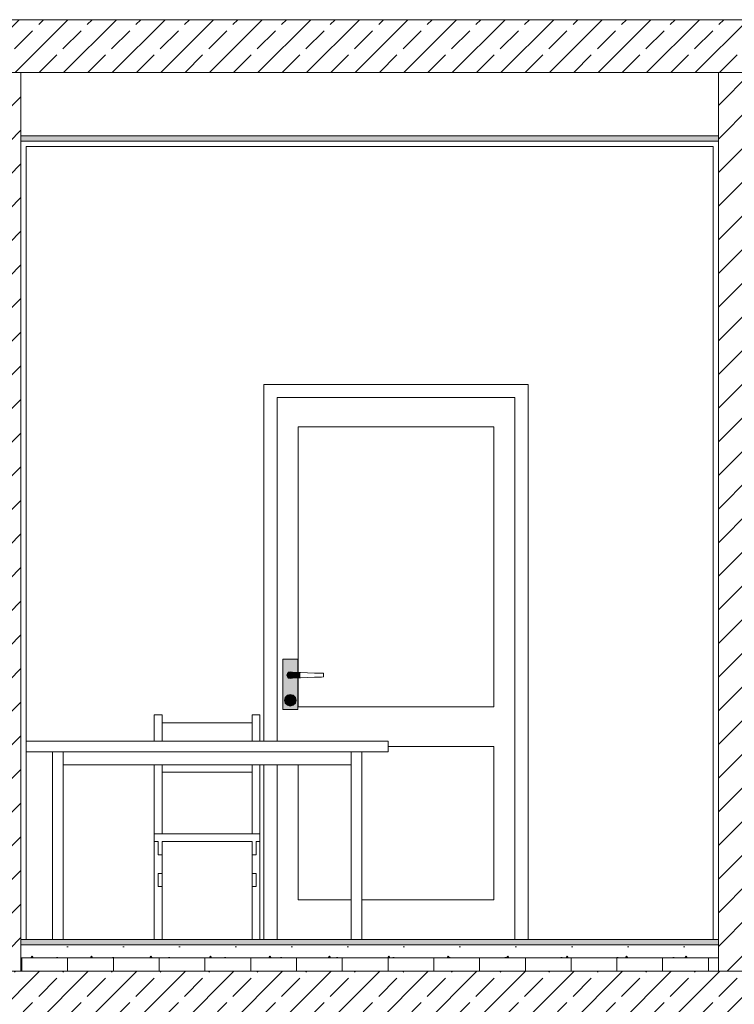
# Model space of a CAD drawing. Header units: millimetres. Extents: x -101298 to -58298, y 45839 to 66839.
# Tile 9 of 124: x -93972 to -91268, y 53424 to 57149. Entities that reach past the tile are written whole.
import ezdxf

# ---------------------------------------------------------------- set-up
doc = ezdxf.new("R2010")
doc.units = ezdxf.units.MM
doc.header["$MEASUREMENT"] = 0
for name, color, linetype, lineweight in [('Nowe_Konstrukcja - Stropy_Nr_pióra__21', 7, 'Continuous', 20), ('Nowe_Konstrukcja - Stropy_Nr_pióra__3', 7, 'Continuous', 13), ('Nowe_Konstrukcja - Ściany zew_Nr_pióra__106', 252, 'Continuous', 13), ('Nowe_Konstrukcja - Ściany zew_Nr_pióra__18', 9, 'Continuous', 15), ('Nowe_Konstrukcja - Ściany zew_Nr_pióra__19', 255, 'Continuous', 0), ('Nowe_Konstrukcja - Ściany zew_Nr_pióra__21', 7, 'Continuous', 20), ('Nowe_Konstrukcja - Ściany zew_Nr_pióra__3', 7, 'Continuous', 13), ('Nowe_Wnętrze - Umeblowanie_Nr_pióra__3', 7, 'Continuous', 13)]:
    doc.layers.add(name, color=color, linetype=linetype, lineweight=lineweight)
for name, color, linetype, lineweight, true_color in [('Nowe_Konstrukcja - Stropy_Nr_pióra__23', 7, 'Continuous', 13, 0x858585), ('Nowe_Konstrukcja - Ściany zew_Nr_pióra__102', 7, 'Continuous', 13, 0x3e3e3e), ('Nowe_Konstrukcja - Ściany zew_Nr_pióra__142', 7, 'Continuous', 0, 0xe8e8e8), ('Nowe_Konstrukcja - Ściany zew_Nr_pióra__23', 7, 'Continuous', 13, 0x858585), ('Nowe_Konstrukcja - Ściany zew_Nr_pióra__61', 7, 'Continuous', 18, 0x6a6a6a), ('Nowe_Konstrukcja - Ściany zew_Nr_pióra__62', 7, 'Continuous', 18, 0xaaaaaa)]:
    doc.layers.add(name, color=color, linetype=linetype, lineweight=lineweight, true_color=true_color)
pattern_1 = [(45, (0, 0), (-63.63961, 63.63961), [])]
pattern_2 = [(45, (0, 0), (-91.92388, 91.92388), []), (45, (-45.96, 45.96), (-91.92388, 91.92388), [97.5, -32.5])]

msp = doc.modelspace()

# ---------------------------------------------------------------- hatches: boundary and pattern name
at = {"layer": 'Nowe_Konstrukcja - Stropy_Nr_pióra__23', "linetype": 'Continuous', "lineweight": 13, "true_color": 0x858585}
h = msp.add_hatch(dxfattribs=at)
h.set_pattern_fill('Beton_zbrojony_0001', color=252, style=0, pattern_type=2)
h.set_pattern_definition(pattern_2)
h.paths.add_polyline_path([(-96667.8, 56749.1), (-96427.8, 56749.1), (-96427.8, 56949.4), (-86767.8, 56949.4), (-86767.8, 56947.1), (-86527.8, 56947.1), (-86527.8, 57149.4), (-96667.8, 57149.4)])
at = {"layer": 'Nowe_Konstrukcja - Stropy_Nr_pióra__23', "linetype": 'Continuous', "lineweight": 0, "true_color": 0xe0e0e0}
for points in [[(-91327.4, 56709.4), (-93967.4, 56709.4), (-93967.4, 56689.4), (-91327.4, 56689.4)], [(-91327.8, 53669.4), (-93967.8, 53669.4), (-93967.8, 53649.4), (-91327.8, 53649.4)]]:
    msp.add_hatch(color=254, dxfattribs=at).paths.add_polyline_path(points)
at = {"layer": 'Nowe_Konstrukcja - Stropy_Nr_pióra__23', "linetype": 'Continuous', "lineweight": 13, "true_color": 0x858585}
h = msp.add_hatch(dxfattribs=at)
h.set_pattern_fill('Beton_lekki_0001', color=252, style=0, pattern_type=2)
h.set_pattern_definition([(0, (0, 0), (0, 389.7114), [24.375, -200.625]), (0, (112.5, 194.86), (0, 389.7114), [24.375, -200.625]), (60, (0, 0), (-337.5, 194.8557), [24.375, -200.625]), (60, (225, 0), (-337.5, 194.8557), [24.375, -200.625]), (120, (24.37, 0), (337.5, 194.8557), [24.375, -200.625]), (120, (249.38, 0), (337.5, 194.8557), [24.375, -200.625]), (0, (0, 37.5), (0, 75), [0, -75, 0, -112.5]), (45, (37.5, 37.5), (-53.03301, 53.03301), [0, -56.25, 0, -93.75])])
h.paths.add_polyline_path([(-91327.8, 53649.4), (-93967.8, 53649.4), (-93967.8, 53599.4), (-91327.8, 53599.4)])
h = msp.add_hatch(dxfattribs=at)
h.set_pattern_fill('Styropian_0001', color=252, style=0, pattern_type=2)
h.set_pattern_definition([(90, (0, 0), (-173.20508, 0), [100, -200]), (90, (-86.6, 150), (-173.20508, 0), [100, -200]), (150, (-4e-14, 100), (86.60254, 150), [100, -200]), (150, (-173.2, 100), (86.60254, 150), [100, -200]), (210, (0, 0), (-86.60254, 150), [100, -200]), (210, (-173.2, -7e-14), (-86.60254, 150), [100, -200])])
h.paths.add_polyline_path([(-91327.8, 53599.4), (-93967.8, 53599.4), (-93967.8, 53549.4), (-91327.8, 53549.4)])
h = msp.add_hatch(dxfattribs=at)
h.set_pattern_fill('Beton_zbrojony_0001', color=252, style=0, pattern_type=2)
h.set_pattern_definition(pattern_2)
h.paths.add_polyline_path([(-96667.8, 53299.4), (-96427.8, 53299.4), (-96427.8, 53349.4), (-86767.8, 53349.4), (-86527.8, 53349.4), (-86527.8, 53549.4), (-96667.8, 53549.4), (-96667.8, 53349.4)])
at = {"layer": 'Nowe_Konstrukcja - Ściany zew_Nr_pióra__102', "linetype": 'Continuous', "lineweight": 13, "true_color": 0x3e3e3e}
for points in [[(-92958.2, 54675.4), (-92959, 54675.9), (-92960.8, 54669.4), (-92959.8, 54669.4)], [(-92959.8, 54669.4), (-92960.8, 54669.4), (-92959, 54662.9), (-92958.2, 54663.4)], [(-92953.8, 54679.8), (-92954.3, 54680.7), (-92959, 54675.9), (-92958.2, 54675.4)], [(-92958.2, 54663.4), (-92959, 54662.9), (-92954.3, 54658.1), (-92953.8, 54659)], [(-92953.8, 54659), (-92954.3, 54658.1), (-92947.8, 54656.4), (-92947.8, 54657.4)], [(-92947.8, 54657.4), (-92947.8, 54656.4), (-92941.3, 54658.1), (-92941.8, 54659)], [(-92941.8, 54659), (-92941.3, 54658.1), (-92940, 54659.4), (-92941.4, 54659.4)], [(-92953.9, 54586.9), (-92954.7, 54587.4), (-92955.8, 54583.4), (-92954.8, 54583.4)], [(-92954.8, 54583.4), (-92955.8, 54583.4), (-92954.7, 54579.4), (-92953.9, 54579.9)], [(-92953.9, 54579.9), (-92954.7, 54579.4), (-92951.8, 54576.5), (-92951.3, 54577.3)], [(-92944.3, 54577.3), (-92943.8, 54576.5), (-92940.9, 54579.4), (-92941.7, 54579.9)], [(-92951.3, 54577.3), (-92951.8, 54576.5), (-92947.8, 54575.4), (-92947.8, 54576.4)], [(-92947.8, 54576.4), (-92947.8, 54575.4), (-92943.8, 54576.5), (-92944.3, 54577.3)]]:
    msp.add_hatch(color=250, dxfattribs=at).paths.add_polyline_path(points)
at = {"layer": 'Nowe_Konstrukcja - Ściany zew_Nr_pióra__106', "linetype": 'Continuous', "lineweight": 13}
for points in [[(-92941.7, 54586.9), (-92940.9, 54587.4), (-92943.8, 54590.3), (-92944.3, 54589.5)], [(-92967.8, 54574.4), (-92969.8, 54574.4), (-92966.8, 54563.4), (-92965.1, 54564.4)], [(-92965.1, 54564.4), (-92966.8, 54563.4), (-92958.8, 54555.3), (-92957.8, 54557.1)], [(-92957.8, 54557.1), (-92958.8, 54555.3), (-92947.8, 54552.4), (-92947.8, 54554.4)], [(-92947.8, 54554.4), (-92947.8, 54552.4), (-92936.8, 54555.3), (-92937.8, 54557.1)]]:
    msp.add_hatch(color=252, dxfattribs=at).paths.add_polyline_path(points)
at = {"layer": 'Nowe_Konstrukcja - Ściany zew_Nr_pióra__142', "linetype": 'Continuous', "lineweight": 0, "true_color": 0xe8e8e8}
msp.add_hatch(color=254, dxfattribs=at).paths.add_polyline_path([(-92927.8, 54574.4), (-92925.8, 54574.4), (-92928.7, 54585.4), (-92930.5, 54584.4)])
at = {"layer": 'Nowe_Konstrukcja - Ściany zew_Nr_pióra__18', "linetype": 'Continuous', "lineweight": 15}
h = msp.add_hatch(color=9, dxfattribs=at)
h.paths.add_polyline_path([(-92976.3, 54539.4), (-92919.3, 54539.4), (-92919.3, 54659.5), (-92922.8, 54659.4), (-92940, 54659.4), (-92941.3, 54658.1), (-92947.8, 54656.4), (-92954.3, 54658.1), (-92959, 54662.9), (-92960.8, 54669.4), (-92959, 54675.9), (-92954.3, 54680.7), (-92947.8, 54682.4), (-92941.3, 54680.7), (-92940, 54679.4), (-92922.8, 54679.4), (-92919.3, 54679.3), (-92919.3, 54729.4), (-92976.3, 54729.4)])
h.paths.add_polyline_path([(-92969.8, 54574.4), (-92966.8, 54585.4), (-92958.8, 54593.5), (-92947.8, 54596.4), (-92936.8, 54593.5), (-92928.7, 54585.4), (-92925.8, 54574.4), (-92928.7, 54563.4), (-92936.8, 54555.3), (-92947.8, 54552.4), (-92958.8, 54555.3), (-92966.8, 54563.4)], flags=0)
for points in [[(-92947.8, 54659.4), (-92922.8, 54659.4), (-92922.8, 54679.4), (-92947.8, 54679.4), (-92952.8, 54678.1), (-92956.5, 54674.4), (-92957.8, 54669.4), (-92956.5, 54664.4), (-92952.8, 54660.7)], [(-92922.8, 54679.4), (-92922.8, 54659.4), (-92909.4, 54659.8), (-92909.4, 54679)], [(-92930.5, 54564.4), (-92928.7, 54563.4), (-92925.8, 54574.4), (-92927.8, 54574.4)]]:
    msp.add_hatch(color=9, dxfattribs=at).paths.add_polyline_path(points)
h = msp.add_hatch(color=9, dxfattribs=at)
h.paths.add_polyline_path([(-92967.8, 54574.4), (-92965.1, 54564.4), (-92957.8, 54557.1), (-92947.8, 54554.4), (-92937.8, 54557.1), (-92930.5, 54564.4), (-92927.8, 54574.4), (-92930.5, 54584.4), (-92937.8, 54591.7), (-92947.8, 54594.4), (-92957.8, 54591.7), (-92965.1, 54584.4)])
h.paths.add_polyline_path([(-92955.8, 54583.4), (-92954.7, 54587.4), (-92951.8, 54590.3), (-92947.8, 54591.4), (-92943.8, 54590.3), (-92940.9, 54587.4), (-92939.8, 54583.4), (-92940.9, 54579.4), (-92943.8, 54576.5), (-92947.8, 54575.4), (-92951.8, 54576.5), (-92954.7, 54579.4)], flags=0)
at = {"layer": 'Nowe_Konstrukcja - Ściany zew_Nr_pióra__19', "linetype": 'Continuous', "lineweight": 0}
for points in [[(-92937.8, 54591.7), (-92936.8, 54593.5), (-92947.8, 54596.4), (-92947.8, 54594.4)], [(-92930.5, 54584.4), (-92928.7, 54585.4), (-92936.8, 54593.5), (-92937.8, 54591.7)]]:
    msp.add_hatch(color=255, dxfattribs=at).paths.add_polyline_path(points)
at = {"layer": 'Nowe_Konstrukcja - Ściany zew_Nr_pióra__23', "linetype": 'Continuous', "lineweight": 13, "true_color": 0x858585}
h = msp.add_hatch(dxfattribs=at)
h.set_pattern_fill('Bloczki_ceramiczne_0001', color=252, style=0, pattern_type=2)
h.set_pattern_definition(pattern_1)
h.paths.add_polyline_path([(-93967.8, 56949.4), (-94087.8, 56949.4), (-94087.8, 53549.4), (-93967.8, 53549.4)])
h = msp.add_hatch(dxfattribs=at)
h.set_pattern_fill('Bloczki_ceramiczne_0001', color=252, style=0, pattern_type=2)
h.set_pattern_definition(pattern_1)
h.paths.add_polyline_path([(-91207.8, 56949.4), (-91327.8, 56949.4), (-91327.8, 53549.4), (-91207.8, 53549.4)])
for points in [[(-92941.8, 54679.8), (-92941.3, 54680.7), (-92947.8, 54682.4), (-92947.8, 54681.4)], [(-92941.8, 54679.8), (-92941.4, 54679.4), (-92940, 54679.4), (-92941.3, 54680.7)], [(-92944.3, 54589.5), (-92943.8, 54590.3), (-92947.8, 54591.4), (-92947.8, 54590.4)], [(-92937.8, 54557.1), (-92936.8, 54555.3), (-92928.7, 54563.4), (-92930.5, 54564.4)]]:
    msp.add_hatch(color=252, dxfattribs=at).paths.add_polyline_path(points)
at = {"layer": 'Nowe_Konstrukcja - Ściany zew_Nr_pióra__61', "linetype": 'Continuous', "lineweight": 18, "true_color": 0x6a6a6a}
for points in [[(-92959.8, 54669.4), (-92958.2, 54663.4), (-92953.8, 54659), (-92947.8, 54657.4), (-92941.8, 54659), (-92941.4, 54659.4), (-92947.8, 54659.4), (-92952.8, 54660.7), (-92956.5, 54664.4), (-92957.8, 54669.4), (-92956.5, 54674.4), (-92952.8, 54678.1), (-92947.8, 54679.4), (-92941.4, 54679.4), (-92941.8, 54679.8), (-92947.8, 54681.4), (-92953.8, 54679.8), (-92958.2, 54675.4)], [(-92947.8, 54681.4), (-92947.8, 54682.4), (-92954.3, 54680.7), (-92953.8, 54679.8)], [(-92940.8, 54583.4), (-92941.7, 54586.9), (-92944.3, 54589.5), (-92947.8, 54590.4), (-92951.3, 54589.5), (-92953.9, 54586.9), (-92954.8, 54583.4), (-92953.9, 54579.9), (-92951.3, 54577.3), (-92947.8, 54576.4), (-92944.3, 54577.3), (-92941.7, 54579.9)], [(-92951.3, 54589.5), (-92951.8, 54590.3), (-92954.7, 54587.4), (-92953.9, 54586.9)], [(-92941.7, 54579.9), (-92940.9, 54579.4), (-92939.8, 54583.4), (-92940.8, 54583.4)]]:
    msp.add_hatch(color=251, dxfattribs=at).paths.add_polyline_path(points)
at = {"layer": 'Nowe_Konstrukcja - Ściany zew_Nr_pióra__62', "linetype": 'Continuous', "lineweight": 18, "true_color": 0xaaaaaa}
msp.add_hatch(color=253, dxfattribs=at).paths.add_polyline_path([(-92957.8, 54591.7), (-92958.8, 54593.5), (-92966.8, 54585.4), (-92965.1, 54584.4)])

# ---------------------------------------------------------------- linework, layer by layer
at = {"layer": 'Nowe_Konstrukcja - Stropy_Nr_pióra__21', "color": 7, "linetype": 'Continuous', "lineweight": 20, "flags": 128}
for points in [[(-96667.8, 56749.1), (-96427.8, 56749.1), (-96427.8, 56949.4), (-86767.8, 56949.4), (-86767.8, 56947.1), (-86527.8, 56947.1), (-86527.8, 57149.4), (-96667.8, 57149.4)], [(-96667.8, 53299.4), (-96427.8, 53299.4), (-96427.8, 53349.4), (-86767.8, 53349.4), (-86527.8, 53349.4), (-86527.8, 53549.4), (-96667.8, 53549.4), (-96667.8, 53349.4)]]:
    msp.add_lwpolyline(points, close=True, dxfattribs=at)
at = {"layer": 'Nowe_Konstrukcja - Stropy_Nr_pióra__3', "color": 7, "linetype": 'Continuous', "lineweight": 13}
for p, q in [((-93967.8, 56949.4), (-91327.8, 56949.4)), ((-93967.4, 56709.4), (-91327.4, 56709.4)), ((-93967.4, 56709.4), (-91327.4, 56709.4)), ((-93967.4, 56689.4), (-91327.4, 56689.4)), ((-93967.4, 56689.4), (-91327.4, 56689.4)), ((-93967.8, 53649.4), (-91327.8, 53649.4)), ((-93967.8, 53649.4), (-91327.8, 53649.4)), ((-93967.8, 53599.4), (-91327.8, 53599.4)), ((-93967.8, 53599.4), (-91327.8, 53599.4))]:
    msp.add_line(p, q, dxfattribs=at)
at = {"layer": 'Nowe_Konstrukcja - Ściany zew_Nr_pióra__21', "color": 7, "linetype": 'Continuous', "lineweight": 20}
msp.add_line((-93047.8, 54329.4), (-93047.8, 53669.4), dxfattribs=at)
at = {"layer": 'Nowe_Konstrukcja - Ściany zew_Nr_pióra__3', "color": 7, "linetype": 'Continuous', "lineweight": 13}
for p, q in [((-93967.8, 53549.4), (-93967.8, 56949.4)), ((-93967.8, 56949.4), (-93947.8, 56949.4)), ((-93967.8, 53669.4), (-93967.8, 56949.4)), ((-91347.8, 56949.4), (-91327.8, 56949.4)), ((-91327.8, 53549.4), (-91327.8, 56949.4)), ((-91327.8, 53669.4), (-91327.8, 56949.4)), ((-93947.8, 53669.4), (-93947.4, 56669.4)), ((-93947.4, 56669.4), (-91347.4, 56669.4)), ((-91347.8, 53669.4), (-91347.8, 56669.4)), ((-93047.8, 55769.4), (-93047.8, 55719.4)), ((-92047.8, 55769.4), (-93047.8, 55769.4)), ((-92047.8, 55719.4), (-92047.8, 55769.4)), ((-93047.8, 55719.4), (-93047.8, 54419.4)), ((-92997.8, 55609.4), (-92997.8, 55719.4)), ((-92997.8, 55719.4), (-92097.8, 55719.4)), ((-92097.8, 55719.4), (-92097.8, 55609.4)), ((-92047.8, 53669.4), (-92047.8, 55719.4)), ((-92997.8, 54419.4), (-92997.8, 55609.4)), ((-92177.8, 55609.4), (-92917.8, 55609.4)), ((-92917.8, 55609.4), (-92917.8, 54679.3)), ((-92177.8, 54549.4), (-92177.8, 55609.4)), ((-92097.8, 55609.4), (-92097.8, 53819.4)), ((-92976.3, 54729.4), (-92919.3, 54729.4)), ((-92976.3, 54539.4), (-92976.3, 54729.4)), ((-92919.3, 54729.4), (-92919.3, 54679.3)), ((-92960.8, 54669.4), (-92959, 54675.9)), ((-92959, 54662.9), (-92960.8, 54669.4)), ((-92959.8, 54669.4), (-92958.2, 54675.4)), ((-92958.2, 54663.4), (-92959.8, 54669.4)), ((-92959, 54675.9), (-92954.3, 54680.7)), ((-92954.3, 54658.1), (-92959, 54662.9)), ((-92958.2, 54675.4), (-92953.8, 54679.8)), ((-92953.8, 54659), (-92958.2, 54663.4)), ((-92957.8, 54669.4), (-92956.5, 54674.4)), ((-92956.5, 54664.4), (-92957.8, 54669.4)), ((-92956.5, 54674.4), (-92952.8, 54678.1)), ((-92952.8, 54660.7), (-92956.5, 54664.4)), ((-92954.3, 54680.7), (-92947.8, 54682.4)), ((-92947.8, 54656.4), (-92954.3, 54658.1)), ((-92953.8, 54679.8), (-92947.8, 54681.4)), ((-92947.8, 54657.4), (-92953.8, 54659)), ((-92952.8, 54678.1), (-92947.8, 54679.4)), ((-92947.8, 54659.4), (-92952.8, 54660.7)), ((-92947.8, 54682.4), (-92941.3, 54680.7)), ((-92947.8, 54681.4), (-92941.8, 54679.8)), ((-92947.8, 54679.4), (-92922.8, 54679.4)), ((-92922.8, 54659.4), (-92947.8, 54659.4)), ((-92941.8, 54659), (-92947.8, 54657.4)), ((-92941.3, 54658.1), (-92947.8, 54656.4)), ((-92941.8, 54679.8), (-92941.4, 54679.4)), ((-92941.4, 54659.4), (-92941.8, 54659)), ((-92941.3, 54680.7), (-92940, 54679.4)), ((-92940, 54659.4), (-92941.3, 54658.1)), ((-92922.8, 54679.4), (-92909.4, 54679)), ((-92909.4, 54659.8), (-92922.8, 54659.4)), ((-92919.3, 54659.5), (-92919.3, 54539.4)), ((-92917.8, 54659.5), (-92917.8, 54549.4)), ((-92909.4, 54679), (-92882.7, 54678.2)), ((-92882.7, 54660.6), (-92909.4, 54659.8)), ((-92882.7, 54678.2), (-92856.3, 54677.4)), ((-92856.3, 54661.4), (-92882.7, 54660.6)), ((-92856.3, 54677.4), (-92830.4, 54676.7)), ((-92830.4, 54662.1), (-92856.3, 54661.4)), ((-92830.4, 54676.7), (-92822.3, 54676.4)), ((-92822.3, 54662.4), (-92830.4, 54662.1)), ((-92822.3, 54676.4), (-92822.3, 54662.4)), ((-92969.8, 54574.4), (-92966.8, 54585.4)), ((-92967.8, 54574.4), (-92965.1, 54584.4)), ((-92966.8, 54585.4), (-92958.8, 54593.5)), ((-92965.1, 54584.4), (-92957.8, 54591.7)), ((-92958.8, 54593.5), (-92947.8, 54596.4)), ((-92957.8, 54591.7), (-92947.8, 54594.4)), ((-92955.8, 54583.4), (-92954.7, 54587.4)), ((-92954.7, 54579.4), (-92955.8, 54583.4)), ((-92954.8, 54583.4), (-92953.9, 54586.9)), ((-92953.9, 54579.9), (-92954.8, 54583.4)), ((-92954.7, 54587.4), (-92951.8, 54590.3)), ((-92951.8, 54576.5), (-92954.7, 54579.4)), ((-92953.9, 54586.9), (-92951.3, 54589.5)), ((-92951.3, 54577.3), (-92953.9, 54579.9)), ((-92951.8, 54590.3), (-92947.8, 54591.4)), ((-92951.3, 54589.5), (-92947.8, 54590.4)), ((-92947.8, 54596.4), (-92936.8, 54593.5)), ((-92947.8, 54594.4), (-92937.8, 54591.7)), ((-92947.8, 54591.4), (-92943.8, 54590.3)), ((-92947.8, 54590.4), (-92944.3, 54589.5)), ((-92944.3, 54589.5), (-92941.7, 54586.9)), ((-92941.7, 54579.9), (-92944.3, 54577.3)), ((-92943.8, 54590.3), (-92940.9, 54587.4)), ((-92940.9, 54579.4), (-92943.8, 54576.5)), ((-92941.7, 54586.9), (-92940.8, 54583.4)), ((-92940.8, 54583.4), (-92941.7, 54579.9)), ((-92940.9, 54587.4), (-92939.8, 54583.4)), ((-92939.8, 54583.4), (-92940.9, 54579.4)), ((-92937.8, 54591.7), (-92930.5, 54584.4)), ((-92936.8, 54593.5), (-92928.7, 54585.4)), ((-92930.5, 54584.4), (-92927.8, 54574.4)), ((-92928.7, 54585.4), (-92925.8, 54574.4)), ((-92966.8, 54563.4), (-92969.8, 54574.4)), ((-92965.1, 54564.4), (-92967.8, 54574.4)), ((-92958.8, 54555.3), (-92966.8, 54563.4)), ((-92957.8, 54557.1), (-92965.1, 54564.4)), ((-92947.8, 54552.4), (-92958.8, 54555.3)), ((-92947.8, 54554.4), (-92957.8, 54557.1)), ((-92947.8, 54575.4), (-92951.8, 54576.5)), ((-92947.8, 54576.4), (-92951.3, 54577.3)), ((-92944.3, 54577.3), (-92947.8, 54576.4)), ((-92943.8, 54576.5), (-92947.8, 54575.4)), ((-92937.8, 54557.1), (-92947.8, 54554.4)), ((-92936.8, 54555.3), (-92947.8, 54552.4)), ((-92930.5, 54564.4), (-92937.8, 54557.1)), ((-92928.7, 54563.4), (-92936.8, 54555.3)), ((-92927.8, 54574.4), (-92930.5, 54564.4)), ((-92925.8, 54574.4), (-92928.7, 54563.4)), ((-92917.8, 54549.4), (-92177.8, 54549.4)), ((-92919.3, 54539.4), (-92976.3, 54539.4)), ((-92177.8, 54399.4), (-92577.7, 54399.4)), ((-92177.8, 53819.4), (-92177.8, 54399.4)), ((-92997.8, 53819.4), (-92997.8, 54329.4)), ((-92917.8, 54329.4), (-92917.8, 53819.4)), ((-92997.8, 53669.4), (-92997.8, 53819.4)), ((-92917.8, 53819.4), (-92717.7, 53819.4)), ((-92677.7, 53819.4), (-92177.8, 53819.4)), ((-92097.8, 53819.4), (-92097.8, 53669.4)), ((-93967.8, 53669.4), (-93947.8, 53669.4)), ((-93967.8, 53669.4), (-91327.8, 53669.4)), ((-91347.8, 53669.4), (-91327.8, 53669.4))]:
    msp.add_line(p, q, dxfattribs=at)
at = {"layer": 'Nowe_Wnętrze - Umeblowanie_Nr_pióra__3', "color": 7, "linetype": 'Continuous', "lineweight": 13}
for p, q in [((-93432.7, 54519.4), (-93462.7, 54519.4)), ((-93462.7, 54419.4), (-93462.7, 54519.4)), ((-93432.7, 54419.4), (-93432.7, 54519.4)), ((-93092.7, 54519.4), (-93062.7, 54519.4)), ((-93092.7, 54419.4), (-93092.7, 54519.4)), ((-93062.7, 54419.4), (-93062.7, 54519.4)), ((-93092.7, 54489.4), (-93432.7, 54489.4)), ((-93947.8, 54419.4), (-92577.7, 54419.4)), ((-92577.7, 54379.4), (-92577.7, 54419.4)), ((-93947.8, 54379.4), (-92577.7, 54379.4)), ((-93847.8, 53669.4), (-93847.8, 54379.4)), ((-93807.8, 53669.4), (-93807.8, 54379.4)), ((-92717.7, 53669.4), (-92717.7, 54379.4)), ((-92677.7, 53669.4), (-92677.7, 54379.4)), ((-93807.8, 54329.4), (-92717.7, 54329.4)), ((-93462.7, 54069.4), (-93462.7, 54329.4)), ((-93432.7, 54069.4), (-93432.7, 54329.4)), ((-93092.7, 54069.4), (-93092.7, 54329.4)), ((-93062.7, 54069.4), (-93062.7, 54329.4)), ((-93092.7, 54301.9), (-93432.7, 54301.9)), ((-93462.7, 54069.4), (-93062.7, 54069.4)), ((-93462.7, 54039.4), (-93462.7, 54069.4)), ((-93062.7, 54039.4), (-93062.7, 54069.4)), ((-93462.7, 53669.4), (-93462.7, 54039.4)), ((-93462.7, 54039.4), (-93447.7, 54039.4)), ((-93447.7, 53989.4), (-93447.7, 54039.4)), ((-93432.7, 53989.4), (-93432.7, 54039.4)), ((-93432.7, 54039.4), (-93092.7, 54039.4)), ((-93092.7, 53989.4), (-93092.7, 54039.4)), ((-93077.7, 53989.4), (-93077.7, 54039.4)), ((-93077.7, 54039.4), (-93062.7, 54039.4)), ((-93062.7, 53669.4), (-93062.7, 54039.4)), ((-93447.7, 53989.4), (-93432.7, 53989.4)), ((-93432.7, 53919.4), (-93432.7, 53989.4)), ((-93092.7, 53919.4), (-93092.7, 53989.4)), ((-93092.7, 53989.4), (-93077.7, 53989.4)), ((-93447.7, 53919.4), (-93432.7, 53919.4)), ((-93447.7, 53869.4), (-93447.7, 53919.4)), ((-93432.7, 53869.4), (-93432.7, 53919.4)), ((-93092.7, 53919.4), (-93077.7, 53919.4)), ((-93092.7, 53869.4), (-93092.7, 53919.4)), ((-93077.7, 53869.4), (-93077.7, 53919.4)), ((-93447.7, 53869.4), (-93432.7, 53869.4)), ((-93432.7, 53669.4), (-93432.7, 53869.4)), ((-93092.7, 53669.4), (-93092.7, 53869.4)), ((-93092.7, 53869.4), (-93077.7, 53869.4))]:
    msp.add_line(p, q, dxfattribs=at)

doc.saveas('drawing.dxf')
